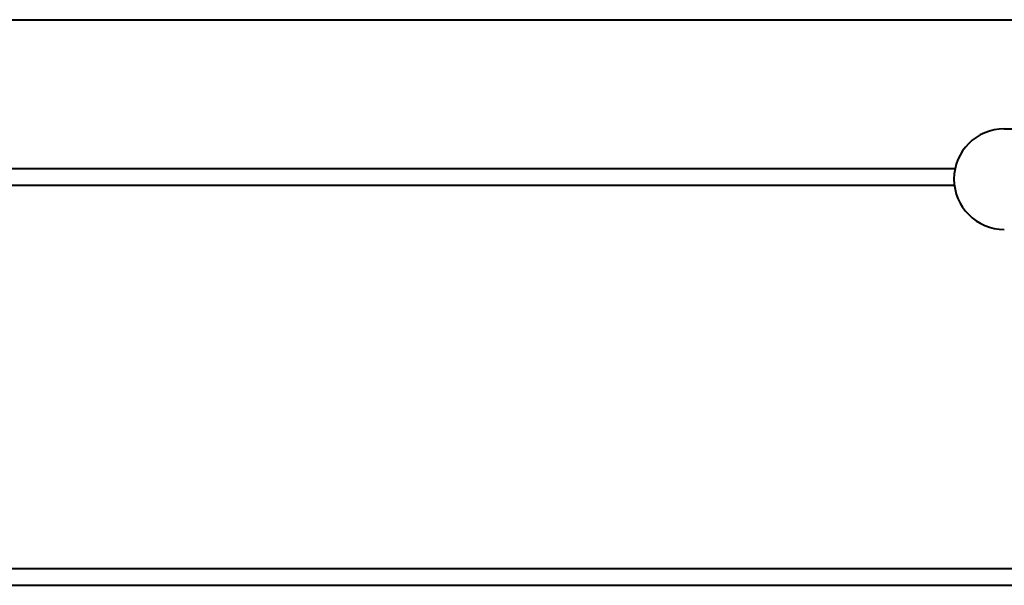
# Model space of a CAD drawing. Header units: millimetres. Extents: x -4428 to 3866, y -3426 to 3855.
# Tile 77 of 191: x -2150 to -1677, y 556 to 827. Entities that reach past the tile are written whole.
import ezdxf

# ---------------------------------------------------------------- set-up
doc = ezdxf.new("R2010")
doc.units = ezdxf.units.MM
doc.linetypes.add('K5LT_BASIC', pattern=[0])
doc.layers.add('Системный слой', color=7, linetype='Continuous')

# ---------------------------------------------------------------- blocks, each defined once
blk = doc.blocks.new('U0')
at = {"layer": 'Системный слой', "color": 150, "linetype": 'K5LT_BASIC', "lineweight": 40, "true_color": 0x0080ff}
for p, q in [((-3235.34, 827.07), (-1600.34, 827.07)), ((-1677.34, 774.72), (-1620.34, 774.72)), ((-3530.34, 755.57), (-1700.96, 755.57)), ((-3530.34, 747.57), (-1701.3, 747.57)), ((-3530.34, 563.57), (-1389.34, 563.57)), ((-3530.34, 555.57), (-1389.34, 555.57))]:
    blk.add_line(p, q, dxfattribs=at)
blk.add_arc((-1677.34, 750.57), 24.15, 90, 270, dxfattribs=at)

msp = doc.modelspace()

# ---------------------------------------------------------------- block references
at = {"layer": 'Системный слой'}
msp.add_blockref('U0', (0, 0), dxfattribs=at)

doc.saveas('drawing.dxf')
